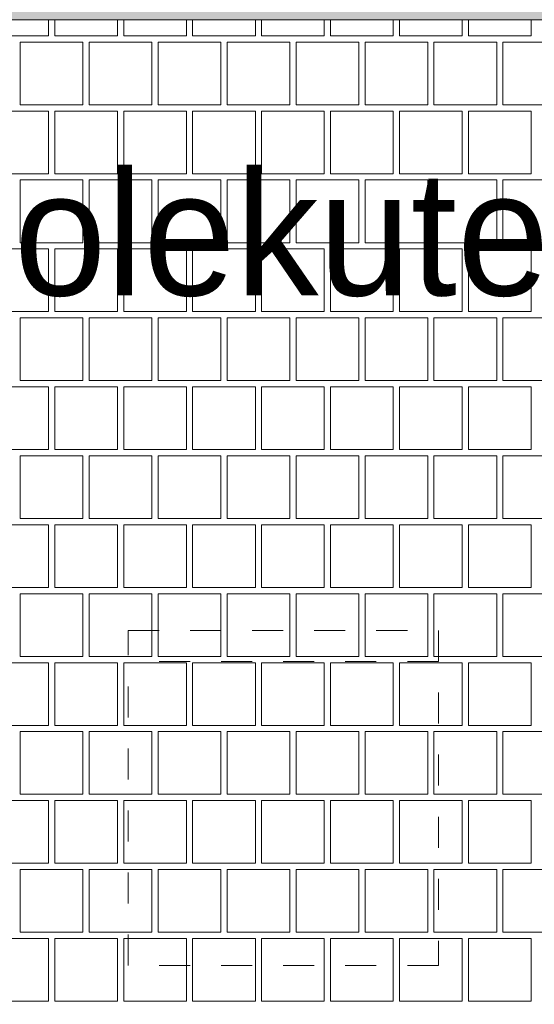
# Paper-space layout 'SA-902 Ruumi 103 siseviimistlused' of a CAD drawing. Header units: millimetres. Extents: x 15 to 415, y 5 to 292.
# Tile 38 of 71: x 96 to 104, y 170 to 186. Entities that reach past the tile are written whole.
import ezdxf
from ezdxf.xclip import XClip

# ---------------------------------------------------------------- set-up
doc = ezdxf.new("R2010")
doc.units = ezdxf.units.MM
doc.header["$MEASUREMENT"] = 0
doc.header["$XCLIPFRAME"] = 2
doc.linetypes.add('Dashed väike', pattern=[1, 0.5, -0.5])
for name, color, linetype in [('AR - Mööbel', 7, 'Continuous'), ('AR - Seinad SS.ol', 7, 'Continuous'), ('SA - põrandaviimistlus', 7, 'Continuous'), ('Tsoonid - Neto', 7, 'Continuous')]:
    doc.layers.add(name, color=color, linetype=linetype)
doc.styles.add('GENERATED_STYLE_1', font='txt')

# ---------------------------------------------------------------- blocks, each defined once
blk = doc.blocks.new('*X2')
at = {"layer": 'SA - põrandaviimistlus', "color": 254, "linetype": 'Continuous', "lineweight": 13}
for p, q in [((96.446, 185.484), (96.446, 185.74)), ((96.547, 185.74), (96.547, 185.484)), ((97.557, 185.484), (97.557, 185.74)), ((97.658, 185.74), (97.658, 185.484)), ((98.668, 185.484), (98.668, 185.74)), ((98.769, 185.74), (98.769, 185.484)), ((99.779, 185.484), (99.779, 185.74)), ((99.88, 185.74), (99.88, 185.484)), ((100.89, 185.484), (100.89, 185.74)), ((100.991, 185.74), (100.991, 185.484)), ((102.001, 185.484), (102.001, 185.74)), ((102.102, 185.74), (102.102, 185.484)), ((103.112, 185.484), (103.112, 185.74)), ((103.213, 185.74), (103.213, 185.484)), ((104.223, 185.484), (104.223, 185.74)), ((95.436, 185.484), (96.446, 185.484)), ((96.547, 185.484), (97.557, 185.484)), ((97.658, 185.484), (98.668, 185.484)), ((98.769, 185.484), (99.779, 185.484)), ((99.88, 185.484), (100.89, 185.484)), ((100.991, 185.484), (102.001, 185.484)), ((102.102, 185.484), (103.112, 185.484)), ((103.213, 185.484), (104.223, 185.484)), ((95.991, 184.373), (95.991, 185.383)), ((95.991, 185.383), (96.496, 185.383)), ((97.001, 185.383), (96.496, 185.383)), ((97.001, 184.373), (97.001, 185.383)), ((98.112, 185.383), (97.102, 185.383)), ((97.102, 185.383), (97.102, 184.373)), ((98.112, 184.373), (98.112, 185.383)), ((98.213, 184.373), (98.213, 185.383)), ((98.213, 185.383), (98.718, 185.383)), ((99.223, 185.383), (98.718, 185.383)), ((99.223, 184.373), (99.223, 185.383)), ((100.334, 185.383), (99.324, 185.383)), ((99.324, 185.383), (99.324, 184.373)), ((100.334, 184.373), (100.334, 185.383)), ((100.435, 184.373), (100.435, 185.383)), ((100.435, 185.383), (100.94, 185.383)), ((101.445, 185.383), (100.94, 185.383)), ((101.445, 184.373), (101.445, 185.383)), ((102.556, 185.383), (101.546, 185.383)), ((101.546, 185.383), (101.546, 184.373)), ((102.556, 184.373), (102.556, 185.383)), ((102.657, 184.373), (102.657, 185.383)), ((102.657, 185.383), (103.162, 185.383)), ((103.667, 185.383), (103.162, 185.383)), ((103.667, 184.373), (103.667, 185.383)), ((104.778, 185.383), (103.768, 185.383)), ((103.768, 185.383), (103.768, 184.373)), ((96.496, 184.373), (95.991, 184.373)), ((96.496, 184.373), (97.001, 184.373)), ((97.102, 184.373), (98.112, 184.373)), ((98.718, 184.373), (98.213, 184.373)), ((98.718, 184.373), (99.223, 184.373)), ((99.324, 184.373), (100.334, 184.373)), ((100.94, 184.373), (100.435, 184.373)), ((100.94, 184.373), (101.445, 184.373)), ((101.546, 184.373), (102.556, 184.373)), ((103.162, 184.373), (102.657, 184.373)), ((103.162, 184.373), (103.667, 184.373)), ((103.768, 184.373), (104.778, 184.373)), ((96.446, 184.272), (95.436, 184.272)), ((96.446, 183.262), (96.446, 184.272)), ((97.557, 184.272), (96.547, 184.272)), ((96.547, 184.272), (96.547, 183.262)), ((97.557, 183.262), (97.557, 184.272)), ((98.668, 184.272), (97.658, 184.272)), ((97.658, 184.272), (97.658, 183.262)), ((98.668, 183.262), (98.668, 184.272)), ((99.779, 184.272), (98.769, 184.272)), ((98.769, 184.272), (98.769, 183.262)), ((99.779, 183.262), (99.779, 184.272)), ((100.89, 184.272), (99.88, 184.272)), ((99.88, 184.272), (99.88, 183.262)), ((100.89, 183.262), (100.89, 184.272)), ((102.001, 184.272), (100.991, 184.272)), ((100.991, 184.272), (100.991, 183.262)), ((102.001, 183.262), (102.001, 184.272)), ((103.112, 184.272), (102.102, 184.272)), ((102.102, 184.272), (102.102, 183.262)), ((103.112, 183.262), (103.112, 184.272)), ((104.223, 184.272), (103.213, 184.272)), ((103.213, 184.272), (103.213, 183.262)), ((104.223, 183.262), (104.223, 184.272)), ((95.436, 183.262), (96.446, 183.262)), ((96.547, 183.262), (97.557, 183.262)), ((97.658, 183.262), (98.668, 183.262)), ((98.769, 183.262), (99.779, 183.262)), ((99.88, 183.262), (100.89, 183.262)), ((100.991, 183.262), (102.001, 183.262)), ((102.102, 183.262), (103.112, 183.262)), ((103.213, 183.262), (104.223, 183.262)), ((95.991, 182.151), (95.991, 183.161)), ((95.991, 183.161), (96.496, 183.161)), ((97.001, 183.161), (96.496, 183.161)), ((97.001, 182.151), (97.001, 183.161)), ((98.112, 183.161), (97.102, 183.161)), ((97.102, 183.161), (97.102, 182.151)), ((98.112, 182.151), (98.112, 183.161)), ((98.213, 182.151), (98.213, 183.161)), ((98.213, 183.161), (98.718, 183.161)), ((99.223, 183.161), (98.718, 183.161)), ((99.223, 182.151), (99.223, 183.161)), ((100.334, 183.161), (99.324, 183.161)), ((99.324, 183.161), (99.324, 182.151)), ((100.334, 182.151), (100.334, 183.161)), ((100.435, 182.151), (100.435, 183.161)), ((100.435, 183.161), (100.94, 183.161)), ((101.445, 183.161), (100.94, 183.161)), ((101.445, 182.151), (101.445, 183.161)), ((102.556, 183.161), (101.546, 183.161)), ((101.546, 183.161), (101.546, 182.151)), ((102.556, 182.151), (102.556, 183.161)), ((102.657, 182.151), (102.657, 183.161)), ((102.657, 183.161), (103.162, 183.161)), ((103.667, 183.161), (103.162, 183.161)), ((103.667, 182.151), (103.667, 183.161)), ((104.778, 183.161), (103.768, 183.161)), ((103.768, 183.161), (103.768, 182.151)), ((96.496, 182.151), (95.991, 182.151)), ((96.496, 182.151), (97.001, 182.151)), ((97.102, 182.151), (98.112, 182.151)), ((98.718, 182.151), (98.213, 182.151)), ((98.718, 182.151), (99.223, 182.151)), ((99.324, 182.151), (100.334, 182.151)), ((100.94, 182.151), (100.435, 182.151)), ((100.94, 182.151), (101.445, 182.151)), ((101.546, 182.151), (102.556, 182.151)), ((103.162, 182.151), (102.657, 182.151)), ((103.162, 182.151), (103.667, 182.151)), ((103.768, 182.151), (104.778, 182.151)), ((96.446, 182.05), (95.436, 182.05)), ((96.446, 181.04), (96.446, 182.05)), ((97.557, 182.05), (96.547, 182.05)), ((96.547, 182.05), (96.547, 181.04)), ((97.557, 181.04), (97.557, 182.05)), ((98.668, 182.05), (97.658, 182.05)), ((97.658, 182.05), (97.658, 181.04)), ((98.668, 181.04), (98.668, 182.05)), ((99.779, 182.05), (98.769, 182.05)), ((98.769, 182.05), (98.769, 181.04)), ((99.779, 181.04), (99.779, 182.05)), ((100.89, 182.05), (99.88, 182.05)), ((99.88, 182.05), (99.88, 181.04)), ((100.89, 181.04), (100.89, 182.05)), ((102.001, 182.05), (100.991, 182.05)), ((100.991, 182.05), (100.991, 181.04)), ((102.001, 181.04), (102.001, 182.05)), ((103.112, 182.05), (102.102, 182.05)), ((102.102, 182.05), (102.102, 181.04)), ((103.112, 181.04), (103.112, 182.05)), ((104.223, 182.05), (103.213, 182.05)), ((103.213, 182.05), (103.213, 181.04)), ((104.223, 181.04), (104.223, 182.05)), ((95.436, 181.04), (96.446, 181.04)), ((96.547, 181.04), (97.557, 181.04)), ((97.658, 181.04), (98.668, 181.04)), ((98.769, 181.04), (99.779, 181.04)), ((99.88, 181.04), (100.89, 181.04)), ((100.991, 181.04), (102.001, 181.04)), ((102.102, 181.04), (103.112, 181.04)), ((103.213, 181.04), (104.223, 181.04)), ((95.991, 179.929), (95.991, 180.939)), ((95.991, 180.939), (96.496, 180.939)), ((97.001, 180.939), (96.496, 180.939)), ((97.001, 179.929), (97.001, 180.939)), ((98.112, 180.939), (97.102, 180.939)), ((97.102, 180.939), (97.102, 179.929)), ((98.112, 179.929), (98.112, 180.939)), ((98.213, 179.929), (98.213, 180.939)), ((98.213, 180.939), (98.718, 180.939)), ((99.223, 180.939), (98.718, 180.939)), ((99.223, 179.929), (99.223, 180.939)), ((100.334, 180.939), (99.324, 180.939)), ((99.324, 180.939), (99.324, 179.929)), ((100.334, 179.929), (100.334, 180.939)), ((100.435, 179.929), (100.435, 180.939)), ((100.435, 180.939), (100.94, 180.939)), ((101.445, 180.939), (100.94, 180.939)), ((101.445, 179.929), (101.445, 180.939)), ((102.556, 180.939), (101.546, 180.939)), ((101.546, 180.939), (101.546, 179.929)), ((102.556, 179.929), (102.556, 180.939)), ((102.657, 179.929), (102.657, 180.939)), ((102.657, 180.939), (103.162, 180.939)), ((103.667, 180.939), (103.162, 180.939)), ((103.667, 179.929), (103.667, 180.939)), ((104.778, 180.939), (103.768, 180.939)), ((103.768, 180.939), (103.768, 179.929)), ((96.496, 179.929), (95.991, 179.929)), ((96.496, 179.929), (97.001, 179.929)), ((97.102, 179.929), (98.112, 179.929)), ((98.718, 179.929), (98.213, 179.929)), ((98.718, 179.929), (99.223, 179.929)), ((99.324, 179.929), (100.334, 179.929)), ((100.94, 179.929), (100.435, 179.929)), ((100.94, 179.929), (101.445, 179.929)), ((101.546, 179.929), (102.556, 179.929)), ((103.162, 179.929), (102.657, 179.929)), ((103.162, 179.929), (103.667, 179.929)), ((103.768, 179.929), (104.778, 179.929)), ((96.446, 179.828), (95.436, 179.828)), ((96.446, 178.818), (96.446, 179.828)), ((97.557, 179.828), (96.547, 179.828)), ((96.547, 179.828), (96.547, 178.818)), ((97.557, 178.818), (97.557, 179.828)), ((98.668, 179.828), (97.658, 179.828)), ((97.658, 179.828), (97.658, 178.818)), ((98.668, 178.818), (98.668, 179.828)), ((99.779, 179.828), (98.769, 179.828)), ((98.769, 179.828), (98.769, 178.818)), ((99.779, 178.818), (99.779, 179.828)), ((100.89, 179.828), (99.88, 179.828)), ((99.88, 179.828), (99.88, 178.818)), ((100.89, 178.818), (100.89, 179.828)), ((102.001, 179.828), (100.991, 179.828)), ((100.991, 179.828), (100.991, 178.818)), ((102.001, 178.818), (102.001, 179.828)), ((103.112, 179.828), (102.102, 179.828)), ((102.102, 179.828), (102.102, 178.818)), ((103.112, 178.818), (103.112, 179.828)), ((104.223, 179.828), (103.213, 179.828)), ((103.213, 179.828), (103.213, 178.818)), ((104.223, 178.818), (104.223, 179.828)), ((95.436, 178.818), (96.446, 178.818)), ((96.547, 178.818), (97.557, 178.818)), ((97.658, 178.818), (98.668, 178.818)), ((98.769, 178.818), (99.779, 178.818)), ((99.88, 178.818), (100.89, 178.818)), ((100.991, 178.818), (102.001, 178.818)), ((102.102, 178.818), (103.112, 178.818)), ((103.213, 178.818), (104.223, 178.818)), ((95.991, 177.707), (95.991, 178.717)), ((95.991, 178.717), (96.496, 178.717)), ((97.001, 178.717), (96.496, 178.717)), ((97.001, 177.707), (97.001, 178.717)), ((98.112, 178.717), (97.102, 178.717)), ((97.102, 178.717), (97.102, 177.707)), ((98.112, 177.707), (98.112, 178.717)), ((98.213, 177.707), (98.213, 178.717)), ((98.213, 178.717), (98.718, 178.717)), ((99.223, 178.717), (98.718, 178.717)), ((99.223, 177.707), (99.223, 178.717)), ((100.334, 178.717), (99.324, 178.717)), ((99.324, 178.717), (99.324, 177.707)), ((100.334, 177.707), (100.334, 178.717)), ((100.435, 177.707), (100.435, 178.717)), ((100.435, 178.717), (100.94, 178.717)), ((101.445, 178.717), (100.94, 178.717)), ((101.445, 177.707), (101.445, 178.717)), ((102.556, 178.717), (101.546, 178.717)), ((101.546, 178.717), (101.546, 177.707)), ((102.556, 177.707), (102.556, 178.717)), ((102.657, 177.707), (102.657, 178.717)), ((102.657, 178.717), (103.162, 178.717)), ((103.667, 178.717), (103.162, 178.717)), ((103.667, 177.707), (103.667, 178.717)), ((104.778, 178.717), (103.768, 178.717)), ((103.768, 178.717), (103.768, 177.707)), ((96.496, 177.707), (95.991, 177.707)), ((96.496, 177.707), (97.001, 177.707)), ((97.102, 177.707), (98.112, 177.707)), ((98.718, 177.707), (98.213, 177.707)), ((98.718, 177.707), (99.223, 177.707)), ((99.324, 177.707), (100.334, 177.707)), ((100.94, 177.707), (100.435, 177.707)), ((100.94, 177.707), (101.445, 177.707)), ((101.546, 177.707), (102.556, 177.707)), ((103.162, 177.707), (102.657, 177.707)), ((103.162, 177.707), (103.667, 177.707)), ((103.768, 177.707), (104.778, 177.707)), ((96.446, 177.606), (95.436, 177.606)), ((96.446, 176.596), (96.446, 177.606)), ((97.557, 177.606), (96.547, 177.606)), ((96.547, 177.606), (96.547, 176.596)), ((97.557, 176.596), (97.557, 177.606)), ((98.668, 177.606), (97.658, 177.606)), ((97.658, 177.606), (97.658, 176.596)), ((98.668, 176.596), (98.668, 177.606)), ((99.779, 177.606), (98.769, 177.606)), ((98.769, 177.606), (98.769, 176.596)), ((99.779, 176.596), (99.779, 177.606)), ((100.89, 177.606), (99.88, 177.606)), ((99.88, 177.606), (99.88, 176.596)), ((100.89, 176.596), (100.89, 177.606)), ((102.001, 177.606), (100.991, 177.606)), ((100.991, 177.606), (100.991, 176.596)), ((102.001, 176.596), (102.001, 177.606)), ((103.112, 177.606), (102.102, 177.606)), ((102.102, 177.606), (102.102, 176.596)), ((103.112, 176.596), (103.112, 177.606)), ((104.223, 177.606), (103.213, 177.606)), ((103.213, 177.606), (103.213, 176.596)), ((104.223, 176.596), (104.223, 177.606)), ((95.436, 176.596), (96.446, 176.596)), ((96.547, 176.596), (97.557, 176.596)), ((97.658, 176.596), (98.668, 176.596)), ((98.769, 176.596), (99.779, 176.596)), ((99.88, 176.596), (100.89, 176.596)), ((100.991, 176.596), (102.001, 176.596)), ((102.102, 176.596), (103.112, 176.596)), ((103.213, 176.596), (104.223, 176.596)), ((95.991, 175.485), (95.991, 176.495)), ((95.991, 176.495), (96.496, 176.495)), ((97.001, 176.495), (96.496, 176.495)), ((97.001, 175.485), (97.001, 176.495)), ((98.112, 176.495), (97.102, 176.495)), ((97.102, 176.495), (97.102, 175.485)), ((98.112, 175.485), (98.112, 176.495)), ((98.213, 175.485), (98.213, 176.495)), ((98.213, 176.495), (98.718, 176.495)), ((99.223, 176.495), (98.718, 176.495)), ((99.223, 175.485), (99.223, 176.495)), ((100.334, 176.495), (99.324, 176.495)), ((99.324, 176.495), (99.324, 175.485)), ((100.334, 175.485), (100.334, 176.495)), ((100.435, 175.485), (100.435, 176.495)), ((100.435, 176.495), (100.94, 176.495)), ((101.445, 176.495), (100.94, 176.495)), ((101.445, 175.485), (101.445, 176.495)), ((102.556, 176.495), (101.546, 176.495)), ((101.546, 176.495), (101.546, 175.485)), ((102.556, 175.485), (102.556, 176.495)), ((102.657, 175.485), (102.657, 176.495)), ((102.657, 176.495), (103.162, 176.495)), ((103.667, 176.495), (103.162, 176.495)), ((103.667, 175.485), (103.667, 176.495)), ((104.778, 176.495), (103.768, 176.495)), ((103.768, 176.495), (103.768, 175.485)), ((96.496, 175.485), (95.991, 175.485)), ((96.496, 175.485), (97.001, 175.485)), ((97.102, 175.485), (98.112, 175.485)), ((98.718, 175.485), (98.213, 175.485)), ((98.718, 175.485), (99.223, 175.485)), ((99.324, 175.485), (100.334, 175.485)), ((100.94, 175.485), (100.435, 175.485)), ((100.94, 175.485), (101.445, 175.485)), ((101.546, 175.485), (102.556, 175.485)), ((103.162, 175.485), (102.657, 175.485)), ((103.162, 175.485), (103.667, 175.485)), ((103.768, 175.485), (104.778, 175.485)), ((96.446, 175.384), (95.436, 175.384)), ((96.446, 174.374), (96.446, 175.384)), ((97.557, 175.384), (96.547, 175.384)), ((96.547, 175.384), (96.547, 174.374)), ((97.557, 174.374), (97.557, 175.384)), ((98.668, 175.384), (97.658, 175.384)), ((97.658, 175.384), (97.658, 174.374)), ((98.668, 174.374), (98.668, 175.384)), ((99.779, 175.384), (98.769, 175.384)), ((98.769, 175.384), (98.769, 174.374)), ((99.779, 174.374), (99.779, 175.384)), ((100.89, 175.384), (99.88, 175.384)), ((99.88, 175.384), (99.88, 174.374)), ((100.89, 174.374), (100.89, 175.384)), ((102.001, 175.384), (100.991, 175.384)), ((100.991, 175.384), (100.991, 174.374)), ((102.001, 174.374), (102.001, 175.384)), ((103.112, 175.384), (102.102, 175.384)), ((102.102, 175.384), (102.102, 174.374)), ((103.112, 174.374), (103.112, 175.384)), ((104.223, 175.384), (103.213, 175.384)), ((103.213, 175.384), (103.213, 174.374)), ((104.223, 174.374), (104.223, 175.384)), ((95.436, 174.374), (96.446, 174.374)), ((96.547, 174.374), (97.557, 174.374)), ((97.658, 174.374), (98.668, 174.374)), ((98.769, 174.374), (99.779, 174.374)), ((99.88, 174.374), (100.89, 174.374)), ((100.991, 174.374), (102.001, 174.374)), ((102.102, 174.374), (103.112, 174.374)), ((103.213, 174.374), (104.223, 174.374)), ((95.991, 173.263), (95.991, 174.273)), ((95.991, 174.273), (96.496, 174.273)), ((97.001, 174.273), (96.496, 174.273)), ((97.001, 173.263), (97.001, 174.273)), ((98.112, 174.273), (97.102, 174.273)), ((97.102, 174.273), (97.102, 173.263)), ((98.112, 173.263), (98.112, 174.273)), ((98.213, 173.263), (98.213, 174.273)), ((98.213, 174.273), (98.718, 174.273)), ((99.223, 174.273), (98.718, 174.273)), ((99.223, 173.263), (99.223, 174.273)), ((100.334, 174.273), (99.324, 174.273)), ((99.324, 174.273), (99.324, 173.263)), ((100.334, 173.263), (100.334, 174.273)), ((100.435, 173.263), (100.435, 174.273)), ((100.435, 174.273), (100.94, 174.273)), ((101.445, 174.273), (100.94, 174.273)), ((101.445, 173.263), (101.445, 174.273)), ((102.556, 174.273), (101.546, 174.273)), ((101.546, 174.273), (101.546, 173.263)), ((102.556, 173.263), (102.556, 174.273)), ((102.657, 173.263), (102.657, 174.273)), ((102.657, 174.273), (103.162, 174.273)), ((103.667, 174.273), (103.162, 174.273)), ((103.667, 173.263), (103.667, 174.273)), ((104.778, 174.273), (103.768, 174.273)), ((103.768, 174.273), (103.768, 173.263)), ((96.496, 173.263), (95.991, 173.263)), ((96.496, 173.263), (97.001, 173.263)), ((97.102, 173.263), (98.112, 173.263)), ((98.718, 173.263), (98.213, 173.263)), ((98.718, 173.263), (99.223, 173.263)), ((99.324, 173.263), (100.334, 173.263)), ((100.94, 173.263), (100.435, 173.263)), ((100.94, 173.263), (101.445, 173.263)), ((101.546, 173.263), (102.556, 173.263)), ((103.162, 173.263), (102.657, 173.263)), ((103.162, 173.263), (103.667, 173.263)), ((103.768, 173.263), (104.778, 173.263)), ((96.446, 173.162), (95.436, 173.162)), ((96.446, 172.152), (96.446, 173.162)), ((97.557, 173.162), (96.547, 173.162)), ((96.547, 173.162), (96.547, 172.152)), ((97.557, 172.152), (97.557, 173.162)), ((98.668, 173.162), (97.658, 173.162)), ((97.658, 173.162), (97.658, 172.152)), ((98.668, 172.152), (98.668, 173.162)), ((99.779, 173.162), (98.769, 173.162)), ((98.769, 173.162), (98.769, 172.152)), ((99.779, 172.152), (99.779, 173.162)), ((100.89, 173.162), (99.88, 173.162)), ((99.88, 173.162), (99.88, 172.152)), ((100.89, 172.152), (100.89, 173.162)), ((102.001, 173.162), (100.991, 173.162)), ((100.991, 173.162), (100.991, 172.152)), ((102.001, 172.152), (102.001, 173.162)), ((103.112, 173.162), (102.102, 173.162)), ((102.102, 173.162), (102.102, 172.152)), ((103.112, 172.152), (103.112, 173.162)), ((104.223, 173.162), (103.213, 173.162)), ((103.213, 173.162), (103.213, 172.152)), ((104.223, 172.152), (104.223, 173.162)), ((95.436, 172.152), (96.446, 172.152)), ((96.547, 172.152), (97.557, 172.152)), ((97.658, 172.152), (98.668, 172.152)), ((98.769, 172.152), (99.779, 172.152)), ((99.88, 172.152), (100.89, 172.152)), ((100.991, 172.152), (102.001, 172.152)), ((102.102, 172.152), (103.112, 172.152)), ((103.213, 172.152), (104.223, 172.152)), ((95.991, 171.041), (95.991, 172.051)), ((95.991, 172.051), (96.496, 172.051)), ((97.001, 172.051), (96.496, 172.051)), ((97.001, 171.041), (97.001, 172.051)), ((98.112, 172.051), (97.102, 172.051)), ((97.102, 172.051), (97.102, 171.041)), ((98.112, 171.041), (98.112, 172.051)), ((98.213, 171.041), (98.213, 172.051)), ((98.213, 172.051), (98.718, 172.051)), ((99.223, 172.051), (98.718, 172.051)), ((99.223, 171.041), (99.223, 172.051)), ((100.334, 172.051), (99.324, 172.051)), ((99.324, 172.051), (99.324, 171.041)), ((100.334, 171.041), (100.334, 172.051)), ((100.435, 171.041), (100.435, 172.051)), ((100.435, 172.051), (100.94, 172.051)), ((101.445, 172.051), (100.94, 172.051)), ((101.445, 171.041), (101.445, 172.051)), ((102.556, 172.051), (101.546, 172.051)), ((101.546, 172.051), (101.546, 171.041)), ((102.556, 171.041), (102.556, 172.051)), ((102.657, 171.041), (102.657, 172.051)), ((102.657, 172.051), (103.162, 172.051)), ((103.667, 172.051), (103.162, 172.051)), ((103.667, 171.041), (103.667, 172.051)), ((104.778, 172.051), (103.768, 172.051)), ((103.768, 172.051), (103.768, 171.041)), ((96.496, 171.041), (95.991, 171.041)), ((96.496, 171.041), (97.001, 171.041)), ((97.102, 171.041), (98.112, 171.041)), ((98.718, 171.041), (98.213, 171.041)), ((98.718, 171.041), (99.223, 171.041)), ((99.324, 171.041), (100.334, 171.041)), ((100.94, 171.041), (100.435, 171.041)), ((100.94, 171.041), (101.445, 171.041)), ((101.546, 171.041), (102.556, 171.041)), ((103.162, 171.041), (102.657, 171.041)), ((103.162, 171.041), (103.667, 171.041)), ((103.768, 171.041), (104.778, 171.041)), ((96.446, 170.94), (95.436, 170.94)), ((96.446, 169.93), (96.446, 170.94)), ((97.557, 170.94), (96.547, 170.94)), ((96.547, 170.94), (96.547, 169.93)), ((97.557, 169.93), (97.557, 170.94)), ((98.668, 170.94), (97.658, 170.94)), ((97.658, 170.94), (97.658, 169.93)), ((98.668, 169.93), (98.668, 170.94)), ((99.779, 170.94), (98.769, 170.94)), ((98.769, 170.94), (98.769, 169.93)), ((99.779, 169.93), (99.779, 170.94)), ((100.89, 170.94), (99.88, 170.94)), ((99.88, 170.94), (99.88, 169.93)), ((100.89, 169.93), (100.89, 170.94)), ((102.001, 170.94), (100.991, 170.94)), ((100.991, 170.94), (100.991, 169.93)), ((102.001, 169.93), (102.001, 170.94)), ((103.112, 170.94), (102.102, 170.94)), ((102.102, 170.94), (102.102, 169.93)), ((103.112, 169.93), (103.112, 170.94)), ((104.223, 170.94), (103.213, 170.94)), ((103.213, 170.94), (103.213, 169.93)), ((104.223, 169.93), (104.223, 170.94)), ((95.436, 169.93), (96.446, 169.93)), ((96.547, 169.93), (97.557, 169.93)), ((97.658, 169.93), (98.668, 169.93)), ((98.769, 169.93), (99.779, 169.93)), ((99.88, 169.93), (100.89, 169.93)), ((100.991, 169.93), (102.001, 169.93)), ((102.102, 169.93), (103.112, 169.93)), ((103.213, 169.93), (104.223, 169.93))]:
    blk.add_line(p, q, dxfattribs=at)
blk = doc.blocks.new('Drawing_1_1', base_point=(61.449, 53.275))
at = {"layer": 'SA - põrandaviimistlus', "linetype": 'Continuous', "lineweight": 20}
h = blk.add_hatch(dxfattribs=at)
h.set_pattern_fill('Carpet_tihe_0001', color=252, style=0, pattern_type=2)
h.set_pattern_definition([(45, (61.4492, 56.2755), (-0.954594, 0.954594), [0, -0.9, 0, -1.35]), (110, (64.4492, 56.2755), (1.268585, 0.461727), [0, -0.66, 0, -1.14])])
h.paths.add_polyline_path([(74.616, 140.163), (78.245, 139.844), (80.882, 185.741), (131.31, 185.739), (130.962, 130.817), (134.996, 130.823), (135.054, 140.028), (137.363, 140.013), (137.62, 180.434), (135.31, 180.448), (135.369, 189.739), (126.091, 189.728), (126.091, 191.367), (116.091, 191.367), (116.091, 189.737), (108.166, 189.737), (101.021, 189.737), (78.924, 189.737), (76.976, 189.737), (75.907, 154.818)])
at = {"layer": 'AR - Mööbel', "color": 251, "linetype": 'Dashed väike', "lineweight": 13}
for p, q in [((97.728, 175.903), (102.728, 175.903)), ((97.728, 170.503), (97.728, 175.903)), ((102.728, 175.903), (102.728, 170.503)), ((102.728, 175.403), (97.728, 175.403)), ((102.728, 170.503), (97.728, 170.503))]:
    blk.add_line(p, q, dxfattribs=at)
at = {"layer": 'SA - põrandaviimistlus', "color": 252, "linetype": 'Continuous', "lineweight": 13, "flags": 128}
for points in [[(74.616, 140.163), (78.245, 139.844), (80.882, 185.741), (131.31, 185.739), (130.962, 130.817), (134.996, 130.823), (135.054, 140.028), (137.363, 140.013), (137.62, 180.434), (135.31, 180.448), (135.369, 189.739), (126.091, 189.728), (126.091, 191.367), (116.091, 191.367), (116.091, 189.737), (108.166, 189.737), (101.021, 189.737), (78.924, 189.737), (76.976, 189.737), (75.907, 154.818)], [(77.394, 125.047), (73.551, 70.524), (130.681, 70.637), (130.925, 125.117), (125.521, 125.118), (125.521, 130.81), (130.962, 130.817), (131.31, 185.739), (80.882, 185.741), (78.245, 139.844), (80.194, 139.672), (79.409, 130.749), (80.191, 130.751), (80.191, 125.044)]]:
    blk.add_lwpolyline(points, close=True, dxfattribs=at)
at = {"layer": 'AR - Seinad SS.ol', "color": 7, "linetype": 'Continuous', "lineweight": 13}
blk.add_blockref('*X2', (0, 0), dxfattribs=at)
at = {"layer": 'Tsoonid - Neto', "color": 7, "linetype": 'Continuous', "lineweight": 5, "insert": (90.242, 183.301), "char_height": 2, "attachment_point": 1, "style": 'GENERATED_STYLE_1'}
blk.add_mtext('{\\A1;koosolekutesaal 30-60 in}', dxfattribs=at)

psp = doc.layouts.new('SA-902 Ruumi 103 siseviimistlused')

# ---------------------------------------------------------------- block references
at = {"color": 7, "linetype": 'Continuous', "lineweight": 13}
ref = psp.add_blockref('Drawing_1_1', (61.449, 53.275), dxfattribs=at)
XClip(ref).set_block_clipping_path([(24.1555726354, 26.0866641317), (244.2005401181, 283.9995795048)])

doc.saveas('drawing.dxf')
